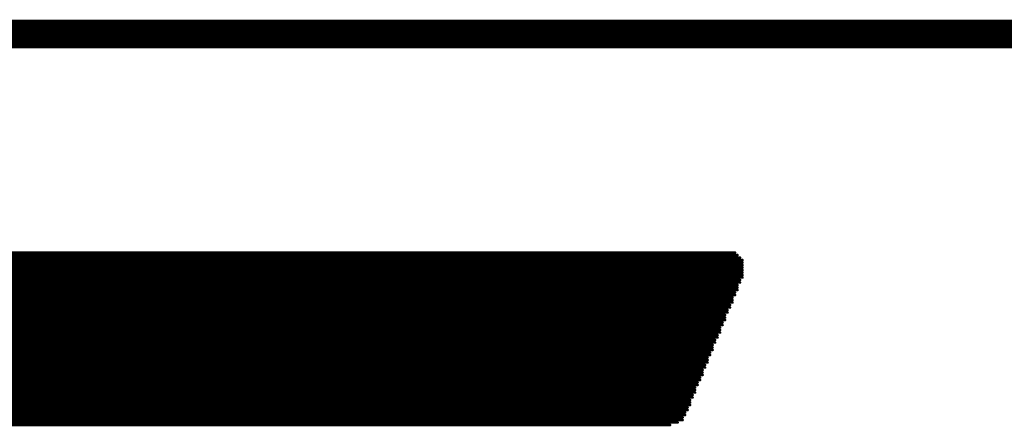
# Model space of a CAD drawing. Header units: millimetres. Extents: x 138 to 555, y 26 to 334.
# Tile 16 of 202: x 213.63 to 218.63, y 47.8 to 49.86. Entities that reach past the tile are written whole.
import ezdxf

# ---------------------------------------------------------------- set-up
doc = ezdxf.new("R2010")
doc.units = ezdxf.units.MM
doc.layers.add('Mechanical31', color=56, linetype='Continuous')
doc.layers.add('Mechanical32', color=56, linetype='Continuous')

# ---------------------------------------------------------------- blocks, each defined once
blk = doc.blocks.new('CARTOUCHE_STM_TOP_485')
at = {"layer": 'Mechanical31'}
for points, const_width in [([(0, 24), (121, 24)], 0.12), ([(4.7234, 22.8895), (13.3594, 22.8895)], 0.0127), ([(4.8123, 22.9022), (13.3467, 22.9022)], 0.0127), ([(4.5202, 22.8387), (13.3848, 22.8387)], 0.0127), ([(4.5583, 22.8514), (13.3848, 22.8514)], 0.0127), ([(4.6091, 22.8641), (13.3848, 22.8641)], 0.0127), ([(4.6599, 22.8768), (13.3721, 22.8768)], 0.0127), ([(4.3805, 22.7879), (13.3848, 22.7879)], 0.0127), ([(4.4186, 22.8006), (13.3848, 22.8006)], 0.0127), ([(4.444, 22.8133), (13.3848, 22.8133)], 0.0127), ([(4.4821, 22.826), (13.3848, 22.826)], 0.0127), ([(4.2789, 22.7371), (13.3594, 22.7371)], 0.0127), ([(4.3043, 22.7498), (13.3721, 22.7498)], 0.0127), ([(4.3297, 22.7625), (13.3721, 22.7625)], 0.0127), ([(4.3551, 22.7752), (13.3848, 22.7752)], 0.0127), ([(4.19, 22.6863), (13.3467, 22.6863)], 0.0127), ([(4.2154, 22.699), (13.3467, 22.699)], 0.0127), ([(4.2281, 22.7117), (13.3594, 22.7117)], 0.0127), ([(4.2535, 22.7244), (13.3594, 22.7244)], 0.0127), ([(4.1138, 22.6355), (13.3213, 22.6355)], 0.0127), ([(4.1265, 22.6482), (13.334, 22.6482)], 0.0127), ([(4.1519, 22.6609), (13.334, 22.6609)], 0.0127), ([(4.1646, 22.6736), (13.334, 22.6736)], 0.0127), ([(4.0503, 22.5847), (13.2959, 22.5847)], 0.0127), ([(4.063, 22.5974), (13.3086, 22.5974)], 0.0127), ([(4.0757, 22.6101), (13.3086, 22.6101)], 0.0127), ([(4.1011, 22.6228), (13.3213, 22.6228)], 0.0127), ([(3.9868, 22.5339), (13.2832, 22.5339)], 0.0127), ([(3.9995, 22.5466), (13.2832, 22.5466)], 0.0127), ([(4.0122, 22.5593), (13.2959, 22.5593)], 0.0127), ([(4.0249, 22.572), (13.2959, 22.572)], 0.0127), ([(3.9233, 22.4831), (13.2578, 22.4831)], 0.0127), ([(3.936, 22.4958), (13.2705, 22.4958)], 0.0127), ([(3.9614, 22.5085), (13.2705, 22.5085)], 0.0127), ([(3.9741, 22.5212), (13.2705, 22.5212)], 0.0127), ([(3.8725, 22.4323), (13.2324, 22.4323)], 0.0127), ([(3.8852, 22.445), (13.2451, 22.445)], 0.0127), ([(3.8979, 22.4577), (13.2451, 22.4577)], 0.0127), ([(3.9106, 22.4704), (13.2578, 22.4704)], 0.0127), ([(3.8344, 22.3815), (13.2197, 22.3815)], 0.0127), ([(3.8471, 22.3942), (13.2197, 22.3942)], 0.0127), ([(3.8598, 22.4069), (13.2324, 22.4069)], 0.0127), ([(3.8725, 22.4196), (13.2324, 22.4196)], 0.0127), ([(3.7963, 22.3434), (13.207, 22.3434)], 0.0127), ([(3.7963, 22.3307), (13.1943, 22.3307)], 0.0127), ([(3.809, 22.3561), (13.207, 22.3561)], 0.0127), ([(3.8217, 22.3688), (13.207, 22.3688)], 0.0127), ([(3.7582, 22.2926), (13.1816, 22.2926)], 0.0127), ([(3.7582, 22.2799), (13.1816, 22.2799)], 0.0127), ([(3.7709, 22.3053), (13.1816, 22.3053)], 0.0127), ([(3.7836, 22.318), (13.1943, 22.318)], 0.0127), ([(3.7201, 22.2418), (13.1562, 22.2418)], 0.0127), ([(3.7201, 22.2291), (13.1562, 22.2291)], 0.0127), ([(3.7328, 22.2545), (13.1689, 22.2545)], 0.0127), ([(3.7455, 22.2672), (13.1689, 22.2672)], 0.0127), ([(3.6947, 22.2037), (13.1435, 22.2037)], 0.0127), ([(3.6947, 22.191), (13.1435, 22.191)], 0.0127), ([(3.7074, 22.2164), (13.1435, 22.2164)], 0.0127), ([(3.6566, 22.1402), (13.1181, 22.1402)], 0.0127), ([(3.6693, 22.1529), (13.1181, 22.1529)], 0.0127), ([(3.682, 22.1783), (13.1308, 22.1783)], 0.0127), ([(3.682, 22.1656), (13.1308, 22.1656)], 0.0127), ([(3.6312, 22.0894), (13.0927, 22.0894)], 0.0127), ([(3.6439, 22.1148), (13.1054, 22.1148)], 0.0127), ([(3.6439, 22.1021), (13.1054, 22.1021)], 0.0127), ([(3.6566, 22.1275), (13.1181, 22.1275)], 0.0127), ([(3.6058, 22.0386), (13.0546, 22.0386)], 0.0127), ([(3.6185, 22.064), (13.08, 22.064)], 0.0127), ([(3.6185, 22.0513), (13.08, 22.0513)], 0.0127), ([(3.6312, 22.0767), (13.0927, 22.0767)], 0.0127), ([(3.6058, 22.0259), (13.0165, 22.0259)], 0.0127)]:
    blk.add_lwpolyline(points, dxfattribs=dict(at, const_width=const_width))
at = {"layer": 'Mechanical31', "const_width": 0.00635}
for points in [[(13.3435, 22.9022, 1), (13.3499, 22.9022, 1)], [(13.3562, 22.8895, 1), (13.3626, 22.8895, 1)], [(13.3689, 22.8768, 1), (13.3753, 22.8768, 1)], [(13.3816, 22.8641, 1), (13.388, 22.8641, 1)], [(13.3816, 22.8514, 1), (13.388, 22.8514, 1)], [(13.3816, 22.8387, 1), (13.388, 22.8387, 1)], [(13.3816, 22.826, 1), (13.388, 22.826, 1)], [(13.3816, 22.8133, 1), (13.388, 22.8133, 1)], [(13.3816, 22.8006, 1), (13.388, 22.8006, 1)], [(13.3816, 22.7879, 1), (13.388, 22.7879, 1)], [(13.3562, 22.7371, 1), (13.3626, 22.7371, 1)], [(13.3689, 22.7625, 1), (13.3753, 22.7625, 1)], [(13.3689, 22.7498, 1), (13.3753, 22.7498, 1)], [(13.3816, 22.7752, 1), (13.388, 22.7752, 1)], [(13.3435, 22.699, 1), (13.3499, 22.699, 1)], [(13.3435, 22.6863, 1), (13.3499, 22.6863, 1)], [(13.3562, 22.7244, 1), (13.3626, 22.7244, 1)], [(13.3562, 22.7117, 1), (13.3626, 22.7117, 1)], [(13.3181, 22.6355, 1), (13.3245, 22.6355, 1)], [(13.3308, 22.6736, 1), (13.3372, 22.6736, 1)], [(13.3308, 22.6609, 1), (13.3372, 22.6609, 1)], [(13.3308, 22.6482, 1), (13.3372, 22.6482, 1)], [(13.2927, 22.5847, 1), (13.2991, 22.5847, 1)], [(13.3054, 22.6101, 1), (13.3118, 22.6101, 1)], [(13.3054, 22.5974, 1), (13.3118, 22.5974, 1)], [(13.3181, 22.6228, 1), (13.3245, 22.6228, 1)], [(13.28, 22.5466, 1), (13.2864, 22.5466, 1)], [(13.28, 22.5339, 1), (13.2864, 22.5339, 1)], [(13.2927, 22.572, 1), (13.2991, 22.572, 1)], [(13.2927, 22.5593, 1), (13.2991, 22.5593, 1)], [(13.2546, 22.4831, 1), (13.261, 22.4831, 1)], [(13.2673, 22.5212, 1), (13.2737, 22.5212, 1)], [(13.2673, 22.5085, 1), (13.2737, 22.5085, 1)], [(13.2673, 22.4958, 1), (13.2737, 22.4958, 1)], [(13.2292, 22.4323, 1), (13.2356, 22.4323, 1)], [(13.2419, 22.4577, 1), (13.2483, 22.4577, 1)], [(13.2419, 22.445, 1), (13.2483, 22.445, 1)], [(13.2546, 22.4704, 1), (13.261, 22.4704, 1)], [(13.2165, 22.3942, 1), (13.2229, 22.3942, 1)], [(13.2165, 22.3815, 1), (13.2229, 22.3815, 1)], [(13.2292, 22.4196, 1), (13.2356, 22.4196, 1)], [(13.2292, 22.4069, 1), (13.2356, 22.4069, 1)], [(13.1911, 22.3307, 1), (13.1975, 22.3307, 1)], [(13.2038, 22.3688, 1), (13.2102, 22.3688, 1)], [(13.2038, 22.3561, 1), (13.2102, 22.3561, 1)], [(13.2038, 22.3434, 1), (13.2102, 22.3434, 1)], [(13.1784, 22.3053, 1), (13.1848, 22.3053, 1)], [(13.1784, 22.2926, 1), (13.1848, 22.2926, 1)], [(13.1784, 22.2799, 1), (13.1848, 22.2799, 1)], [(13.1911, 22.318, 1), (13.1975, 22.318, 1)], [(13.153, 22.2418, 1), (13.1594, 22.2418, 1)], [(13.153, 22.2291, 1), (13.1594, 22.2291, 1)], [(13.1657, 22.2672, 1), (13.1721, 22.2672, 1)], [(13.1657, 22.2545, 1), (13.1721, 22.2545, 1)], [(13.1403, 22.2164, 1), (13.1467, 22.2164, 1)], [(13.1403, 22.2037, 1), (13.1467, 22.2037, 1)], [(13.1403, 22.191, 1), (13.1467, 22.191, 1)], [(13.1149, 22.1529, 1), (13.1213, 22.1529, 1)], [(13.1149, 22.1402, 1), (13.1213, 22.1402, 1)], [(13.1276, 22.1783, 1), (13.134, 22.1783, 1)], [(13.1276, 22.1656, 1), (13.134, 22.1656, 1)], [(13.0895, 22.0894, 1), (13.0959, 22.0894, 1)], [(13.1022, 22.1148, 1), (13.1086, 22.1148, 1)], [(13.1022, 22.1021, 1), (13.1086, 22.1021, 1)], [(13.1149, 22.1275, 1), (13.1213, 22.1275, 1)], [(13.0514, 22.0386, 1), (13.0578, 22.0386, 1)], [(13.0768, 22.064, 1), (13.0832, 22.064, 1)], [(13.0768, 22.0513, 1), (13.0832, 22.0513, 1)], [(13.0895, 22.0767, 1), (13.0959, 22.0767, 1)], [(13.0133, 22.0259, 1), (13.0197, 22.0259, 1)]]:
    blk.add_lwpolyline(points, format="xyb", close=True, dxfattribs=at)
blk = doc.blocks.new('CARTOUCHE_STM_BOTTOM_486')
at = {"layer": 'Mechanical32', "const_width": 0.12}
blk.add_lwpolyline([(0, 24), (121, 24)], dxfattribs=at)

msp = doc.modelspace()

# ---------------------------------------------------------------- block references
for name, p in [('CARTOUCHE_STM_TOP_485', (203.9179, 25.7791)), ('CARTOUCHE_STM_BOTTOM_486', (203.9929, 25.8041))]:
    msp.add_blockref(name, p)

doc.saveas('drawing.dxf')
